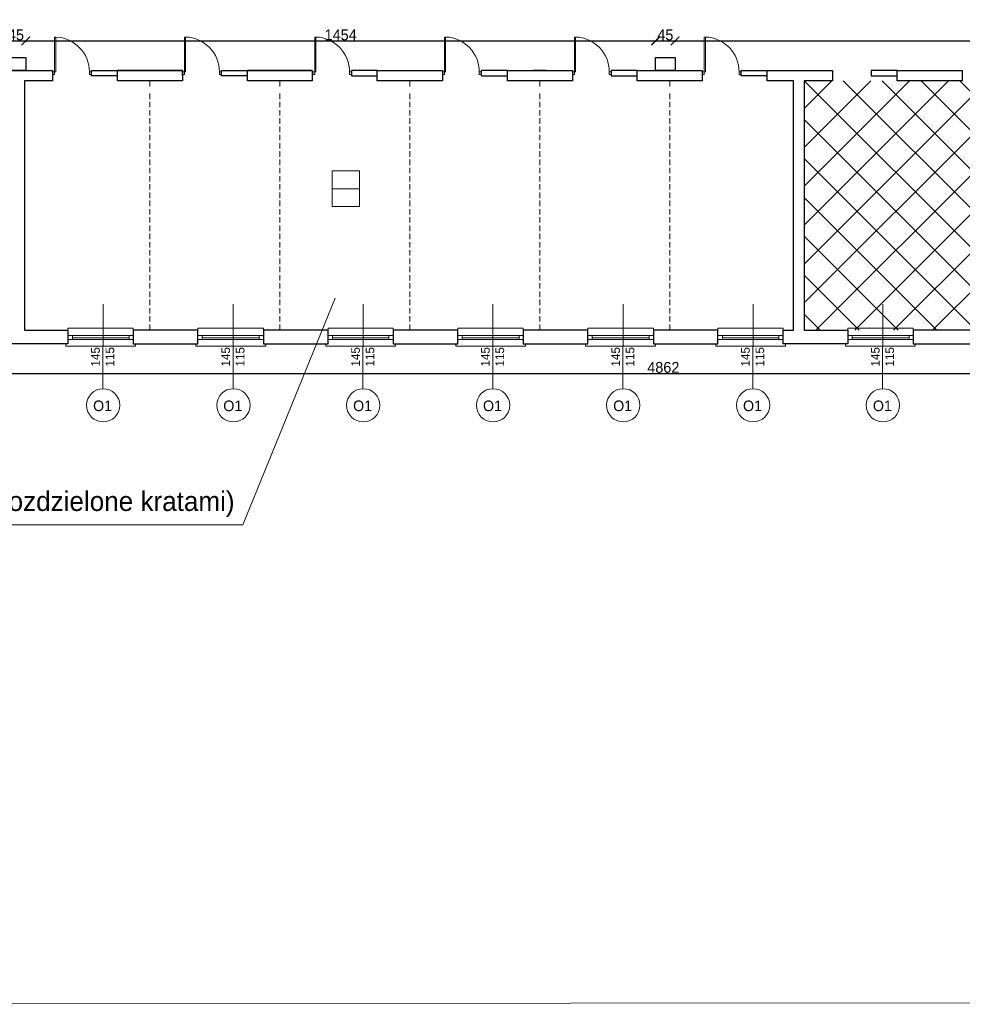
# Model space of a CAD drawing. Header units: centimetres. Extents: x -17621 to 77377, y -18613 to 66.
# Tile 28 of 173: x -11048 to -8872, y -18131 to -15857. Entities that reach past the tile are written whole.
import ezdxf

# ---------------------------------------------------------------- set-up
doc = ezdxf.new("R2010")
doc.units = ezdxf.units.CM
doc.layers.add('0-wymiarowanie rys.CAD', color=5, linetype='Continuous', lineweight=0, true_color=0x0000ff)
for name, color, linetype, lineweight in [('a_drzwi i okna', 2, 'Continuous', 0), ('a_inwentaryzacja', 141, 'Continuous', 0), ('a_wymiarowanie', 211, 'Continuous', 0), ('drzwi', 2, 'Continuous', 0), ('pomieszczenia', 191, 'Continuous', 5)]:
    doc.layers.add(name, color=color, linetype=linetype, lineweight=lineweight)
for name, color, linetype in [('PDF3_WIDOKOWA', 7, 'Continuous'), ('PDF_A250 SCHODY', 7, 'Continuous'), ('PDF_A310 STOLARKA ZEWNĘTRZNA', 7, 'Continuous')]:
    doc.layers.add(name, color=color, linetype=linetype)
doc.styles.add('PDF Century Gothic', font='GOTHIC.TTF')
doc.dimstyles.new('ISO-25', dxfattribs={"dimtxt": 25, "dimasz": 20, "dimexe": 0.6, "dimexo": 0.375, "dimtad": 1, "dimdec": 0, "dimtxsty": 'PDF Century Gothic', "dimblk": 'ARCHTICK', "dimcen": 2.5, "dimadec": 1, "dimazin": 0, "dimtfac": 1, "dimtdec": 0, "dimtmove": 0, "dimatfit": 3, "dimldrblk": 'ARCHTICK', "dimfxl": 2, "dimfxlon": 1, "dimarcsym": 0})

# ---------------------------------------------------------------- blocks, each defined once
blk = doc.blocks.new('_ArchTick')
at = {"color": 0, "linetype": 'ByBlock', "const_width": 0.15}
blk.add_lwpolyline([(-0.5, -0.5), (0.5, 0.5)], dxfattribs=at)
blk = doc.blocks.new('*D832')
at = {"layer": 'a_wymiarowanie', "color": 0, "lineweight": -2, "transparency": 16777216}
for p, q in [((-11078.7, -15907.8), (-11078.7, -15905.2)), ((-11078.7, -15905.8), (-11033.7, -15905.8)), ((-11033.7, -15907.8), (-11033.7, -15905.2))]:
    blk.add_line(p, q, dxfattribs=at)
at = {"layer": 'Defpoints', "color": 0, "transparency": 16777216}
for p in [(-11033.7, -15905.8), (-11078.7, -15944.3), (-11033.7, -15944.3)]:
    blk.add_point(p, dxfattribs=at)
at = {"layer": 'a_wymiarowanie', "color": 0, "lineweight": -2, "transparency": 16777216, "xscale": 20, "yscale": 20, "zscale": 20, "rotation": 180}
blk.add_blockref('_ArchTick', (-11078.7, -15905.8), dxfattribs=at)
at = {"layer": 'a_wymiarowanie', "color": 0, "lineweight": -2, "transparency": 16777216, "xscale": 20, "yscale": 20, "zscale": 20}
blk.add_blockref('_ArchTick', (-11033.7, -15905.8), dxfattribs=at)
at = {"layer": 'a_wymiarowanie', "color": 0, "transparency": 16777216, "insert": (-11056.2, -15892), "char_height": 25, "attachment_point": 5, "style": 'PDF Century Gothic'}
blk.add_mtext('45', dxfattribs=at)
blk = doc.blocks.new('*D833')
at = {"layer": 'a_wymiarowanie', "color": 0, "lineweight": -2, "transparency": 16777216}
for p, q in [((-11033.7, -15907.8), (-11033.7, -15905.2)), ((-11033.7, -15905.8), (-9579.7, -15905.8)), ((-9579.7, -15907.8), (-9579.7, -15905.2))]:
    blk.add_line(p, q, dxfattribs=at)
at = {"layer": 'Defpoints', "color": 0, "transparency": 16777216}
for p in [(-9579.7, -15905.8), (-11033.7, -15944.3), (-9579.7, -15944.3)]:
    blk.add_point(p, dxfattribs=at)
at = {"layer": 'a_wymiarowanie', "color": 0, "lineweight": -2, "transparency": 16777216, "xscale": 20, "yscale": 20, "zscale": 20, "rotation": 180}
blk.add_blockref('_ArchTick', (-11033.7, -15905.8), dxfattribs=at)
at = {"layer": 'a_wymiarowanie', "color": 0, "lineweight": -2, "transparency": 16777216, "xscale": 20, "yscale": 20, "zscale": 20}
blk.add_blockref('_ArchTick', (-9579.7, -15905.8), dxfattribs=at)
at = {"layer": 'a_wymiarowanie', "color": 0, "transparency": 16777216, "insert": (-10306.7, -15892), "char_height": 25, "attachment_point": 5, "style": 'PDF Century Gothic'}
blk.add_mtext('1454', dxfattribs=at)
blk = doc.blocks.new('*D834')
at = {"layer": 'a_wymiarowanie', "color": 0, "lineweight": -2, "transparency": 16777216}
for p, q in [((-9579.7, -15907.8), (-9579.7, -15905.2)), ((-9579.7, -15905.8), (-9534.7, -15905.8)), ((-9534.7, -15907.8), (-9534.7, -15905.2))]:
    blk.add_line(p, q, dxfattribs=at)
at = {"layer": 'Defpoints', "color": 0, "transparency": 16777216}
for p in [(-9534.7, -15905.8), (-9579.7, -15944.3), (-9534.7, -15944.3)]:
    blk.add_point(p, dxfattribs=at)
at = {"layer": 'a_wymiarowanie', "color": 0, "lineweight": -2, "transparency": 16777216, "xscale": 20, "yscale": 20, "zscale": 20, "rotation": 180}
blk.add_blockref('_ArchTick', (-9579.7, -15905.8), dxfattribs=at)
at = {"layer": 'a_wymiarowanie', "color": 0, "lineweight": -2, "transparency": 16777216, "xscale": 20, "yscale": 20, "zscale": 20}
blk.add_blockref('_ArchTick', (-9534.7, -15905.8), dxfattribs=at)
at = {"layer": 'a_wymiarowanie', "color": 0, "transparency": 16777216, "insert": (-9557.2, -15892), "char_height": 25, "attachment_point": 5, "style": 'PDF Century Gothic'}
blk.add_mtext('45', dxfattribs=at)
blk = doc.blocks.new('*D835')
at = {"layer": 'a_wymiarowanie', "color": 0, "lineweight": -2, "transparency": 16777216}
for p, q in [((-9534.7, -15907.8), (-9534.7, -15905.2)), ((-9534.7, -15905.8), (-8062.7, -15905.8)), ((-8062.7, -15907.8), (-8062.7, -15905.2))]:
    blk.add_line(p, q, dxfattribs=at)
at = {"layer": 'Defpoints', "color": 0, "transparency": 16777216}
for p in [(-8062.7, -15905.8), (-8062.7, -15930.3), (-9534.7, -15944.3)]:
    blk.add_point(p, dxfattribs=at)
at = {"layer": 'a_wymiarowanie', "color": 0, "lineweight": -2, "transparency": 16777216, "xscale": 20, "yscale": 20, "zscale": 20, "rotation": 180}
blk.add_blockref('_ArchTick', (-9534.7, -15905.8), dxfattribs=at)
at = {"layer": 'a_wymiarowanie', "color": 0, "lineweight": -2, "transparency": 16777216, "xscale": 20, "yscale": 20, "zscale": 20}
blk.add_blockref('_ArchTick', (-8062.7, -15905.8), dxfattribs=at)
at = {"layer": 'a_wymiarowanie', "color": 0, "transparency": 16777216, "insert": (-8798.7, -15892), "char_height": 25, "attachment_point": 5, "style": 'PDF Century Gothic'}
blk.add_mtext('1472', dxfattribs=at)
blk = doc.blocks.new('*D1023')
at = {"layer": 'a_wymiarowanie', "color": 0, "lineweight": -2, "transparency": 16777216}
for p, q in [((-12670.3, -16684), (-12669.4, -16684)), ((-12670, -16684), (-12670, -16870.3)), ((-12668, -16870.3), (-12670.6, -16870.3))]:
    blk.add_line(p, q, dxfattribs=at)
at = {"layer": 'Defpoints', "color": 0, "transparency": 16777216}
for p in [(-12670.7, -16684), (-12670, -16870.3), (-4260.9, -16870.3)]:
    blk.add_point(p, dxfattribs=at)
at = {"layer": 'a_wymiarowanie', "color": 0, "lineweight": -2, "transparency": 16777216, "xscale": 20, "yscale": 20, "zscale": 20}
for p, rotation in [((-12670, -16684), 90), ((-12670, -16870.3), 270)]:
    blk.add_blockref('_ArchTick', p, dxfattribs=dict(at, rotation=rotation))
at = {"layer": 'a_wymiarowanie', "color": 0, "transparency": 16777216, "insert": (-12683.7, -16777.1), "char_height": 25, "attachment_point": 5, "rotation": 90, "style": 'PDF Century Gothic'}
blk.add_mtext('186', dxfattribs=at)
blk = doc.blocks.new('*D1029')
at = {"layer": '0-wymiarowanie rys.CAD', "color": 0, "linetype": 'Continuous', "lineweight": -2, "transparency": 16777216}
for p, q in [((-11992.7, -16671.6), (-11992.7, -16674.2)), ((-11992.7, -16673.6), (-7131.2, -16673.6)), ((-7131.2, -16671.6), (-7131.2, -16674.2))]:
    blk.add_line(p, q, dxfattribs=at)
at = {"layer": 'Defpoints', "color": 0, "linetype": 'Continuous', "transparency": 16777216}
for p in [(-11992.7, -16605.7), (-7131.2, -16605.7), (-7131.2, -16673.6)]:
    blk.add_point(p, dxfattribs=at)
at = {"layer": '0-wymiarowanie rys.CAD', "color": 0, "linetype": 'Continuous', "lineweight": -2, "transparency": 16777216, "xscale": 20, "yscale": 20, "zscale": 20, "rotation": 180}
blk.add_blockref('_ArchTick', (-11992.7, -16673.6), dxfattribs=at)
at = {"layer": '0-wymiarowanie rys.CAD', "color": 0, "linetype": 'Continuous', "lineweight": -2, "transparency": 16777216, "xscale": 20, "yscale": 20, "zscale": 20}
blk.add_blockref('_ArchTick', (-7131.2, -16673.6), dxfattribs=at)
at = {"layer": '0-wymiarowanie rys.CAD', "color": 0, "linetype": 'Continuous', "lineweight": 0, "transparency": 16777216, "insert": (-9561.9, -16659.9), "char_height": 25, "attachment_point": 5, "style": 'PDF Century Gothic'}
blk.add_mtext('4862', dxfattribs=at)

msp = doc.modelspace()

# ---------------------------------------------------------------- hatches: boundary and pattern name
at = {"layer": 'a_inwentaryzacja', "linetype": 'Continuous', "lineweight": 5, "true_color": 0x636466, "transparency": 33554495}
h = msp.add_hatch(dxfattribs=at)
h.set_pattern_fill('ANSI37', color=251, scale=20)
h.paths.add_polyline_path([(-11942.7, -8735.2), (-9562.8, -8735.2), (-9562.8, -10514.9), (-11942.7, -10514.9)])
h.paths.add_polyline_path([(-14516.6, -10443.7), (-13890.1, -10443.7), (-13890.1, -11008.7), (-14516.6, -11008.7)])
h.paths.add_polyline_path([(-14516.6, -11036.6), (-13890.1, -11036.6), (-13890.1, -11601.6), (-14516.6, -11601.6)])
h.paths.add_polyline_path([(-14516.6, -11621.1), (-13890.1, -11621.1), (-13890.1, -12231), (-14516.6, -12231)])
h.paths.add_polyline_path([(-14516.6, -12251.4), (-14216.9, -12251.4), (-14216.9, -12669.6), (-14516.6, -12669.6)])
h.paths.add_polyline_path([(-14206.7, -12251.4), (-13890.1, -12251.4), (-13890.1, -12833.3), (-14206.7, -12833.3)])
h.paths.add_polyline_path([(-14516.6, -12681.5), (-14216.9, -12681.5), (-14216.9, -12833.3), (-14516.6, -12833.3)])
h.paths.add_polyline_path([(-15607.6, -12251.4), (-15607.6, -12831.3), (-15046.6, -12831.3), (-15046.6, -12431.7), (-14730.8, -12431.7), (-14730.8, -12251.4)])
h.paths.add_polyline_path([(-15034.7, -12443.6), (-14730.8, -12443.6), (-14730.8, -12831.3), (-15034.7, -12831.3)], flags=17)
h.paths.add_polyline_path([(-15607.6, -12851.6), (-14730.8, -12851.6), (-14730.8, -13111.3), (-15607.6, -13111.3)])
h.paths.add_polyline_path([(-15607.6, -11651.1), (-14730.8, -11651.1), (-14730.8, -12231), (-15607.6, -12231)])
h.paths.add_polyline_path([(-15607.6, -11343.7), (-14730.8, -11343.7), (-14730.8, -11631.6), (-15607.6, -11631.6)])
h.paths.add_polyline_path([(-15106.7, -13651.7), (-15287, -13651.7), (-15287, -13451.1), (-15106.7, -13451.1)])
h.paths.add_polyline_path([(-15093.2, -13451.1), (-14892.5, -13451.1), (-14892.5, -13651.7), (-15093.2, -13651.7)])
h.paths.add_polyline_path([(-14880.6, -13451.1), (-14730.8, -13451.1), (-14730.8, -13666.9), (-14880.6, -13666.9)])
h.paths.add_polyline_path([(-14892.5, -13666.1), (-15287, -13666.1), (-15287, -14010.4), (-14892.5, -14010.4)])
h.paths.add_polyline_path([(-14880.6, -13682.1), (-14730.8, -13682.1), (-14730.8, -14010.4), (-14880.6, -14010.4)])
h.paths.add_polyline_path([(-13537.5, -13682.1), (-14724.9, -13682.1), (-14724.9, -14010.4), (-13537.5, -14010.4)])
h.paths.add_polyline_path([(-12653.2, -11036.6), (-13885, -11036.6), (-13885, -11601.6), (-12653.2, -11601.6)])
h.paths.add_polyline_path([(-13885, -10443.7), (-12663.2, -10443.7), (-12663.2, -11008.7), (-13885, -11008.7)])
h.paths.add_polyline_path([(-13885, -11621.1), (-13174.6, -11621.1), (-13174.6, -12231), (-13885, -12231)])
h.paths.add_polyline_path([(-13169.5, -11621.1), (-12663.2, -11621.1), (-12663.2, -12231), (-13169.5, -12231)])
h.paths.add_polyline_path([(-13461.6, -12251.4), (-12648.2, -12251.4), (-12648.2, -12461.2), (-13461.6, -12461.2)])
h.paths.add_polyline_path([(-13878.2, -12251.4), (-13466.7, -12251.4), (-13466.7, -12833.3), (-13878.2, -12833.3)])
h.paths.add_polyline_path([(-13461.6, -12466.4), (-12868.1, -12466.4), (-12868.1, -12833.3), (-13461.6, -12833.3)])
h.paths.add_polyline_path([(-12856.3, -12466.4), (-12648.2, -12466.4), (-12648.2, -12833.3), (-12856.3, -12833.3)])
h.paths.add_polyline_path([(-14258.9, -12853.6), (-13890.1, -12853.6), (-13890.1, -13431.6), (-14258.9, -13431.6)])
h.paths.add_polyline_path([(-13878.2, -12853.6), (-13283, -12853.6), (-13283, -13431.6), (-13878.2, -13431.6)])
h.paths.add_polyline_path([(-13277.9, -12853.6), (-12648.2, -12853.6), (-12648.2, -13431.6), (-13277.9, -13431.6)])
h.paths.add_polyline_path([(-9236.8, -15998), (-8361.4, -15998), (-8361.4, -16573.6), (-9236.8, -16573.6)])
h.paths.add_polyline_path([(-8043, -15998), (-7163.3, -15998), (-7163.3, -16573.6), (-8043, -16573.6)])
h.paths.add_polyline_path([(-8336.8, -15998), (-8054.9, -15998), (-8054.9, -16573.6), (-8336.8, -16573.6)])
h.paths.add_polyline_path([(-8631.4, -15413.6), (-8054.9, -15413.6), (-8054.9, -15698.1), (-8631.4, -15698.1)])
h.paths.add_polyline_path([(-9230.9, -15413.6), (-8655.1, -15413.6), (-8655.1, -15698.1), (-9230.9, -15698.1)])
h.paths.add_polyline_path([(-9831.2, -15413.6), (-9255.4, -15413.6), (-9255.4, -15698.1), (-9831.2, -15698.1)])
h.paths.add_polyline_path([(-10437.4, -15413.6), (-9854.9, -15413.6), (-9854.9, -15698.1), (-10437.4, -15698.1)])
h.paths.add_polyline_path([(-9287.7, -15590.6), (-9287.7, -15520.2), (-9341.7, -15520.2), (-9341.7, -15590.6)], flags=16)
h.paths.add_polyline_path([(-10437.4, -12370.7), (-9854.9, -12370.7), (-9854.9, -12655.2), (-10437.4, -12655.2)])
h.paths.add_polyline_path([(-9831.2, -12370.7), (-9255.4, -12370.7), (-9255.4, -12655.2), (-9831.2, -12655.2)])
h.paths.add_polyline_path([(-9230.9, -12370.7), (-8650.1, -12370.7), (-8650.1, -12655.2), (-9230.9, -12655.2)])
h.paths.add_polyline_path([(-9236.8, -12955.1), (-8361.4, -12955.1), (-8361.4, -13531.5), (-9236.8, -13531.5)])
h.paths.add_polyline_path([(-8336.8, -12955.1), (-8054.9, -12955.1), (-8054.9, -13531.5), (-8336.8, -13531.5)])
h.paths.add_polyline_path([(-8043, -12955.1), (-7161.9, -12955.1), (-7161.9, -13531.7), (-8043, -13531.7)])
h.paths.add_polyline_path([(-3821.8, -15182.8), (-3577.7, -15182.8), (-3577.7, -15313.5), (-3821.8, -15313.5)])

# ---------------------------------------------------------------- linework, layer by layer
at = {"layer": 'a_drzwi i okna'}
for p, q in [((-10855.1, -16513.6), (-10855.6, -16708.9)), ((-10554.5, -16513.6), (-10555, -16708.9)), ((-10254.8, -16513.6), (-10255.3, -16708.9)), ((-9955.1, -16513.6), (-9955.6, -16708.9)), ((-9654.5, -16513.6), (-9655, -16708.9)), ((-9354.8, -16513.6), (-9355.3, -16708.9)), ((-9055.1, -16513.6), (-9055.6, -16708.9))]:
    msp.add_line(p, q, dxfattribs=at)
for centre in [(-10854.9, -16747.3), (-10554.3, -16747.3), (-10254.6, -16747.3), (-9954.9, -16747.3), (-9654.3, -16747.3), (-9354.6, -16747.3), (-9054.9, -16747.3)]:
    msp.add_circle(centre, 38.4, dxfattribs=at)
at = {"layer": 'a_inwentaryzacja', "lineweight": 25}
for p, q in [((-11122.3, -15974.3), (-10971.6, -15974.3)), ((-10971.6, -15974.3), (-10971.6, -15998)), ((-10881.9, -15986.1), (-10881.9, -15974.3)), ((-10881.9, -15974.3), (-10821.8, -15974.3)), ((-10671.9, -15974.3), (-10821.8, -15974.3)), ((-10821.8, -15974.3), (-10671.9, -15974.3)), ((-10821.8, -15974.3), (-10671.9, -15974.3)), ((-10821.8, -15998), (-10821.8, -15974.3)), ((-10671.9, -15974.3), (-10671.9, -15998)), ((-10671.9, -15986.1), (-10671.9, -15974.3)), ((-10582.1, -15986.1), (-10582.1, -15974.3)), ((-10582.1, -15974.3), (-10522, -15974.3)), ((-10372.2, -15974.3), (-10522, -15974.3)), ((-10522, -15974.3), (-10372.2, -15974.3)), ((-10522, -15974.3), (-10372.2, -15974.3)), ((-10522, -15998), (-10522, -15974.3)), ((-10372.2, -15974.3), (-10372.2, -15998)), ((-10222.3, -15974.3), (-10281.6, -15974.3)), ((-10281.6, -15974.3), (-10281.6, -15986.1)), ((-10222.3, -15974.3), (-10071.6, -15974.3)), ((-10222.3, -15998), (-10222.3, -15974.3)), ((-10071.6, -15974.3), (-10071.6, -15998)), ((-9921.8, -15974.3), (-9981.9, -15974.3)), ((-9981.9, -15986.1), (-9981.9, -15974.3)), ((-9921.8, -15974.3), (-9771.9, -15974.3)), ((-9921.8, -15998), (-9921.8, -15974.3)), ((-9832.9, -15974.3), (-9862.5, -15974.3)), ((-9771.9, -15974.3), (-9771.9, -15998)), ((-9622, -15974.3), (-9682.1, -15974.3)), ((-9682.1, -15974.3), (-9682.1, -15986.1)), ((-9622, -15974.3), (-9472.2, -15974.3)), ((-9622, -15998), (-9622, -15974.3)), ((-9472.2, -15974.3), (-9472.2, -15998)), ((-9382.4, -15986.1), (-9382.4, -15974.3)), ((-9382.4, -15974.3), (-9322.3, -15974.3)), ((-9322.3, -15998), (-9322.3, -15974.3)), ((-9322.3, -15974.3), (-9171.6, -15974.3)), ((-9171.6, -15974.3), (-9171.6, -15998)), ((-9021.8, -15974.3), (-9081.9, -15974.3)), ((-9081.9, -15974.3), (-9081.9, -15986.1)), ((-9021.8, -15974.3), (-8871.9, -15974.3)), ((-9021.8, -15998), (-9021.8, -15974.3)), ((-8871.9, -15974.3), (-8871.9, -15998)), ((-10971.6, -15998), (-11036.8, -15998)), ((-11036.8, -15998), (-11036.8, -16573.6)), ((-10821.8, -15986.1), (-10881.9, -15986.1)), ((-10671.9, -15998), (-10821.8, -15998)), ((-10522, -15986.1), (-10582.1, -15986.1)), ((-10372.2, -15998), (-10522, -15998)), ((-10281.6, -15986.1), (-10222.3, -15986.1)), ((-10071.6, -15998), (-10222.3, -15998)), ((-9981.9, -15986.1), (-9921.8, -15986.1)), ((-9771.9, -15998), (-9921.8, -15998)), ((-9682.1, -15986.1), (-9622, -15986.1)), ((-9472.2, -15998), (-9622, -15998)), ((-9322.3, -15986.1), (-9382.4, -15986.1)), ((-9261.4, -15998), (-9322.3, -15998)), ((-9261.4, -16573.6), (-9261.4, -15998)), ((-9171.6, -15998), (-9236.8, -15998)), ((-9236.8, -15998), (-9236.8, -16573.6)), ((-9081.9, -15986.1), (-9021.8, -15986.1)), ((-8871.9, -15998), (-9021.8, -15998)), ((-11036.8, -16573.6), (-10936.1, -16573.6)), ((-10936.1, -16573.6), (-10936.1, -16605.7)), ((-9285.1, -16573.6), (-9261.4, -16573.6)), ((-9285.1, -16605.7), (-9285.1, -16573.6)), ((-9236.8, -16573.6), (-9136.1, -16573.6)), ((-9136.1, -16573.6), (-9136.1, -16605.7)), ((-10936.1, -16605.7), (-11085.1, -16605.7)), ((-9136.1, -16605.7), (-9285.1, -16605.7))]:
    msp.add_line(p, q, dxfattribs=at)
for points in [[(-11033.7, -15974.3), (-11078.7, -15974.3), (-11078.7, -15944.3), (-11033.7, -15944.3)], [(-9534.7, -15974.3), (-9579.7, -15974.3), (-9579.7, -15944.3), (-9534.7, -15944.3)], [(-10785.3, -16573.6), (-10785.3, -16605.7), (-10636.3, -16605.7), (-10636.3, -16573.6)], [(-10484.8, -16573.6), (-10484.8, -16605.7), (-10335.8, -16605.7), (-10335.8, -16573.6)], [(-10185.1, -16573.6), (-10185.1, -16605.7), (-10036.1, -16605.7), (-10036.1, -16573.6)], [(-9885.3, -16573.6), (-9885.3, -16605.7), (-9736.3, -16605.7), (-9736.3, -16573.6)], [(-9584.8, -16573.6), (-9584.8, -16605.7), (-9435.8, -16605.7), (-9435.8, -16573.6)], [(-8985.3, -16573.6), (-8985.3, -16605.7), (-8836.3, -16605.7), (-8836.3, -16573.6)]]:
    msp.add_lwpolyline(points, close=True, dxfattribs=at)
at = {"layer": 'a_wymiarowanie'}
msp.add_line((-10712, -15974.3), (-10714.6, -15974.3), dxfattribs=at)
at = {"layer": 'drzwi'}
for points in [[(-10967.1, -15977.4), (-10971.6, -15977.4), (-10971.6, -15983.1), (-10967.1, -15983.1), (-10967.1, -15977.4), (-10964.5, -15977.4), (-10964.5, -15897), (-10967.1, -15897), (-10967.1, -15977.4)], [(-10667.1, -15977.4), (-10671.6, -15977.4), (-10671.6, -15983.1), (-10667.1, -15983.1), (-10667.1, -15977.4), (-10664.5, -15977.4), (-10664.5, -15896.9), (-10667.1, -15896.9), (-10667.1, -15977.4)], [(-10366.6, -15977.4), (-10371, -15977.4), (-10371, -15983.1), (-10366.6, -15983.1), (-10366.6, -15977.4), (-10363.9, -15977.4), (-10363.9, -15896.9), (-10366.6, -15896.9), (-10366.6, -15977.4)], [(-10067.1, -15977.4), (-10071.6, -15977.4), (-10071.6, -15983.1), (-10067.1, -15983.1), (-10067.1, -15977.4), (-10064.4, -15977.4), (-10064.4, -15896.9), (-10067.1, -15896.9), (-10067.1, -15977.4)], [(-9767.1, -15977.4), (-9771.6, -15977.4), (-9771.6, -15983.1), (-9767.1, -15983.1), (-9767.1, -15977.4), (-9764.5, -15977.4), (-9764.5, -15896.9), (-9767.1, -15896.9), (-9767.1, -15977.4)], [(-9467.4, -15977.4), (-9471.9, -15977.4), (-9471.9, -15983.1), (-9467.4, -15983.1), (-9467.4, -15977.4), (-9464.7, -15977.4), (-9464.7, -15896.9), (-9467.4, -15896.9), (-9467.4, -15977.4)]]:
    msp.add_lwpolyline(points, dxfattribs=at)
for points in [[(-10886.7, -15977.4), (-10882.3, -15977.4), (-10882.3, -15983.1), (-10886.7, -15983.1)], [(-10586.6, -15977.4), (-10582.1, -15977.4), (-10582.1, -15983.1), (-10586.6, -15983.1)], [(-10286.1, -15977.4), (-10281.6, -15977.4), (-10281.6, -15983.1), (-10286.1, -15983.1)], [(-9986.6, -15977.4), (-9982.1, -15977.4), (-9982.1, -15983.1), (-9986.6, -15983.1)], [(-9686.6, -15977.4), (-9682.1, -15977.4), (-9682.1, -15983.1), (-9686.6, -15983.1)], [(-9386.9, -15977.4), (-9382.4, -15977.4), (-9382.4, -15983.1), (-9386.9, -15983.1)]]:
    msp.add_lwpolyline(points, close=True, dxfattribs=at)
for centre, radius in [((-10967, -15977.2), 80.3), ((-10667, -15977.2), 80.4), ((-10366.5, -15977.2), 80.4), ((-10067, -15977.2), 80.4), ((-9767, -15977.2), 80.4), ((-9467.3, -15977.2), 80.4)]:
    msp.add_arc(centre, radius, 359.8945, 88.1637, dxfattribs=at)
at = {"layer": 'PDF3_WIDOKOWA', "color": 7, "lineweight": 5, "true_color": 0xffffff}
msp.add_lwpolyline([(-17620.9, -18130.6), (-17620.9, -5206.1), (-1932.1, -5201.1), (-1932.1, -18125.6)], close=True, dxfattribs=at)
at = {"layer": 'PDF_A250 SCHODY', "lineweight": 5}
for p, q in [((-10747.2, -15998), (-10747.2, -16010.7)), ((-10446.7, -15998), (-10446.7, -16010.7)), ((-10147, -15998), (-10147, -16010.7)), ((-9847.2, -15998), (-9847.2, -16010.7)), ((-9546.7, -15998), (-9546.7, -16010.7)), ((-10747.2, -16027.5), (-10747.2, -16040.2)), ((-10446.7, -16027.5), (-10446.7, -16040.2)), ((-10147, -16027.5), (-10147, -16040.2)), ((-9847.2, -16027.5), (-9847.2, -16040.2)), ((-9546.7, -16027.5), (-9546.7, -16040.2)), ((-10747.2, -16046.1), (-10747.2, -16058.8)), ((-10446.7, -16046.1), (-10446.7, -16058.8)), ((-10147, -16046.1), (-10147, -16058.8)), ((-9847.2, -16046.1), (-9847.2, -16058.8)), ((-9546.7, -16046.1), (-9546.7, -16058.8))]:
    msp.add_line(p, q, dxfattribs=at)
for points in [[(-10747.2, -16065.6), (-10747.2, -16078.3)], [(-10446.7, -16065.6), (-10446.7, -16078.3)], [(-10147, -16065.6), (-10147, -16078.3)], [(-9847.2, -16065.6), (-9847.2, -16078.3)], [(-9546.7, -16065.6), (-9546.7, -16078.3)], [(-10747.2, -16084.2), (-10747.2, -16096.9)], [(-10446.7, -16084.2), (-10446.7, -16096.9)], [(-10147, -16084.2), (-10147, -16096.9)], [(-9847.2, -16084.2), (-9847.2, -16096.9)], [(-9546.7, -16084.2), (-9546.7, -16096.9)], [(-10747.2, -16103.7), (-10747.2, -16116.4)], [(-10446.7, -16103.7), (-10446.7, -16116.4)], [(-10147, -16103.7), (-10147, -16116.4)], [(-9847.2, -16103.7), (-9847.2, -16116.4)], [(-9546.7, -16103.7), (-9546.7, -16116.4)], [(-10747.2, -16122.3), (-10747.2, -16135)], [(-10747.2, -16141.8), (-10747.2, -16154.5)], [(-10446.7, -16122.3), (-10446.7, -16135)], [(-10446.7, -16141.8), (-10446.7, -16154.5)], [(-10147, -16122.3), (-10147, -16135)], [(-10147, -16141.8), (-10147, -16154.5)], [(-9847.2, -16122.3), (-9847.2, -16135)], [(-9847.2, -16141.8), (-9847.2, -16154.5)], [(-9546.7, -16122.3), (-9546.7, -16135)], [(-9546.7, -16141.8), (-9546.7, -16154.5)], [(-10747.2, -16160.4), (-10747.2, -16173.1)], [(-10446.7, -16160.4), (-10446.7, -16173.1)], [(-10147, -16160.4), (-10147, -16173.1)], [(-9847.2, -16160.4), (-9847.2, -16173.1)], [(-9546.7, -16160.4), (-9546.7, -16173.1)], [(-10747.2, -16179.9), (-10747.2, -16192.6)], [(-10446.7, -16179.9), (-10446.7, -16192.6)], [(-10147, -16179.9), (-10147, -16192.6)], [(-9847.2, -16179.9), (-9847.2, -16192.6)], [(-9546.7, -16179.9), (-9546.7, -16192.6)], [(-10747.2, -16198.5), (-10747.2, -16211.2)], [(-10446.7, -16198.5), (-10446.7, -16211.2)], [(-10147, -16198.5), (-10147, -16211.2)], [(-9847.2, -16198.5), (-9847.2, -16211.2)], [(-9546.7, -16198.5), (-9546.7, -16211.2)], [(-10747.2, -16218), (-10747.2, -16230.7)], [(-10446.7, -16218), (-10446.7, -16230.7)], [(-10147, -16218), (-10147, -16230.7)], [(-9847.2, -16218), (-9847.2, -16230.7)], [(-9546.7, -16218), (-9546.7, -16230.7)], [(-10747.2, -16236.6), (-10747.2, -16249.3)], [(-10747.2, -16256.1), (-10747.2, -16268.8)], [(-10446.7, -16236.6), (-10446.7, -16249.3)], [(-10446.7, -16256.1), (-10446.7, -16268.8)], [(-10147, -16236.6), (-10147, -16249.3)], [(-10147, -16256.1), (-10147, -16268.8)], [(-9847.2, -16236.6), (-9847.2, -16249.3)], [(-9847.2, -16256.1), (-9847.2, -16268.8)], [(-9546.7, -16236.6), (-9546.7, -16249.3)], [(-9546.7, -16256.1), (-9546.7, -16268.8)], [(-10747.2, -16274.7), (-10747.2, -16287.4)], [(-10446.7, -16274.7), (-10446.7, -16287.4)], [(-10147, -16274.7), (-10147, -16287.4)], [(-9847.2, -16274.7), (-9847.2, -16287.4)], [(-9546.7, -16274.7), (-9546.7, -16287.4)], [(-10747.2, -16294.2), (-10747.2, -16306.9)], [(-10446.7, -16294.2), (-10446.7, -16306.9)], [(-10147, -16294.2), (-10147, -16306.9)], [(-9847.2, -16294.2), (-9847.2, -16306.9)], [(-9546.7, -16294.2), (-9546.7, -16306.9)], [(-10747.2, -16312.8), (-10747.2, -16325.5)], [(-10446.7, -16312.8), (-10446.7, -16325.5)], [(-10147, -16312.8), (-10147, -16325.5)], [(-9847.2, -16312.8), (-9847.2, -16325.5)], [(-9546.7, -16312.8), (-9546.7, -16325.5)], [(-10747.2, -16332.3), (-10747.2, -16345)], [(-10446.7, -16332.3), (-10446.7, -16345)], [(-10147, -16332.3), (-10147, -16345)], [(-9847.2, -16332.3), (-9847.2, -16345)], [(-9546.7, -16332.3), (-9546.7, -16345)], [(-10747.2, -16350.9), (-10747.2, -16363.6)], [(-10747.2, -16370.4), (-10747.2, -16383.1)], [(-10446.7, -16350.9), (-10446.7, -16363.6)], [(-10446.7, -16370.4), (-10446.7, -16383.1)], [(-10147, -16350.9), (-10147, -16363.6)], [(-10147, -16370.4), (-10147, -16383.1)], [(-9847.2, -16350.9), (-9847.2, -16363.6)], [(-9847.2, -16370.4), (-9847.2, -16383.1)], [(-9546.7, -16350.9), (-9546.7, -16363.6)], [(-9546.7, -16370.4), (-9546.7, -16383.1)], [(-10747.2, -16389), (-10747.2, -16401.7)], [(-10446.7, -16389), (-10446.7, -16401.7)], [(-10147, -16389), (-10147, -16401.7)], [(-9847.2, -16389), (-9847.2, -16401.7)], [(-9546.7, -16389), (-9546.7, -16401.7)], [(-10747.2, -16408.5), (-10747.2, -16421.2)], [(-10446.7, -16408.5), (-10446.7, -16421.2)], [(-10147, -16408.5), (-10147, -16421.2)], [(-9847.2, -16408.5), (-9847.2, -16421.2)], [(-9546.7, -16408.5), (-9546.7, -16421.2)], [(-10747.2, -16427.1), (-10747.2, -16439.8)], [(-10446.7, -16427.1), (-10446.7, -16439.8)], [(-10147, -16427.1), (-10147, -16439.8)], [(-9847.2, -16427.1), (-9847.2, -16439.8)], [(-9546.7, -16427.1), (-9546.7, -16439.8)], [(-10747.2, -16446.6), (-10747.2, -16459.3)], [(-10446.7, -16446.6), (-10446.7, -16459.3)], [(-10147, -16446.6), (-10147, -16459.3)], [(-9847.2, -16446.6), (-9847.2, -16459.3)], [(-9546.7, -16446.6), (-9546.7, -16459.3)], [(-10747.2, -16465.2), (-10747.2, -16477.9)], [(-10747.2, -16484.7), (-10747.2, -16497.4)], [(-10446.7, -16465.2), (-10446.7, -16477.9)], [(-10446.7, -16484.7), (-10446.7, -16497.4)], [(-10147, -16465.2), (-10147, -16477.9)], [(-10147, -16484.7), (-10147, -16497.4)], [(-9847.2, -16465.2), (-9847.2, -16477.9)], [(-9847.2, -16484.7), (-9847.2, -16497.4)], [(-9546.7, -16465.2), (-9546.7, -16477.9)], [(-9546.7, -16484.7), (-9546.7, -16497.4)], [(-10747.2, -16503.3), (-10747.2, -16516)], [(-10446.7, -16503.3), (-10446.7, -16516)], [(-10147, -16503.3), (-10147, -16516)], [(-9847.2, -16503.3), (-9847.2, -16516)], [(-9546.7, -16503.3), (-9546.7, -16516)], [(-10747.2, -16522.8), (-10747.2, -16535.5)], [(-10446.7, -16522.8), (-10446.7, -16535.5)], [(-10147, -16522.8), (-10147, -16535.5)], [(-9847.2, -16522.8), (-9847.2, -16535.5)], [(-9546.7, -16522.8), (-9546.7, -16535.5)], [(-10747.2, -16541.4), (-10747.2, -16554.1)], [(-10446.7, -16541.4), (-10446.7, -16554.1)], [(-10147, -16541.4), (-10147, -16554.1)], [(-9847.2, -16541.4), (-9847.2, -16554.1)], [(-9546.7, -16541.4), (-9546.7, -16554.1)], [(-10747.2, -16560.9), (-10747.2, -16573.6)], [(-10446.7, -16560.9), (-10446.7, -16573.6)], [(-10147, -16560.9), (-10147, -16573.6)], [(-9847.2, -16560.9), (-9847.2, -16573.6)], [(-9546.7, -16560.9), (-9546.7, -16573.6)]]:
    msp.add_lwpolyline(points, dxfattribs=at)
at = {"layer": 'PDF_A310 STOLARKA ZEWNĘTRZNA', "lineweight": 5}
for points in [[(-10936.1, -16569.3), (-10936.1, -16605.7), (-10941.1, -16605.7), (-10941.1, -16610.8), (-10785.3, -16610.8), (-10780.3, -16610.8), (-10780.3, -16605.7), (-10785.3, -16605.7), (-10785.3, -16569.3)], [(-10636.3, -16569.3), (-10636.3, -16605.7), (-10640.6, -16605.7), (-10640.6, -16610.8), (-10484.8, -16610.8), (-10479.7, -16610.8), (-10479.7, -16605.7), (-10484.8, -16605.7), (-10484.8, -16569.3)], [(-10335.8, -16569.3), (-10335.8, -16605.7), (-10340.8, -16605.7), (-10340.8, -16610.8), (-10185.1, -16610.8), (-10180, -16610.8), (-10180, -16605.7), (-10185.1, -16605.7), (-10185.1, -16569.3)], [(-10036.1, -16569.3), (-10036.1, -16605.7), (-10041.1, -16605.7), (-10041.1, -16610.8), (-9885.3, -16610.8), (-9880.3, -16610.8), (-9880.3, -16605.7), (-9885.3, -16605.7), (-9885.3, -16569.3)], [(-9736.3, -16569.3), (-9736.3, -16605.7), (-9741.4, -16605.7), (-9741.4, -16610.8), (-9584.8, -16610.8), (-9579.7, -16610.8), (-9579.7, -16605.7), (-9584.8, -16605.7), (-9584.8, -16569.3)], [(-9435.8, -16569.3), (-9435.8, -16605.7), (-9440.8, -16605.7), (-9440.8, -16610.8), (-9285.1, -16610.8), (-9280, -16610.8), (-9280, -16605.7), (-9285.1, -16605.7), (-9285.1, -16569.3)], [(-9136.1, -16569.3), (-9136.1, -16605.7), (-9141.1, -16605.7), (-9141.1, -16610.8), (-8985.3, -16610.8), (-8980.3, -16610.8), (-8980.3, -16605.7), (-8985.3, -16605.7), (-8985.3, -16569.3)], [(-10936.1, -16586.3), (-10925.9, -16586.3), (-10794.7, -16586.3), (-10785.3, -16586.3), (-10785.3, -16595.6), (-10794.7, -16595.6), (-10925.9, -16595.6), (-10936.1, -16595.6)], [(-10636.3, -16586.3), (-10626.2, -16586.3), (-10494.9, -16586.3), (-10484.8, -16586.3), (-10484.8, -16595.6), (-10494.9, -16595.6), (-10626.2, -16595.6), (-10636.3, -16595.6)], [(-10335.8, -16586.3), (-10325.6, -16586.3), (-10195.2, -16586.3), (-10185.1, -16586.3), (-10185.1, -16595.6), (-10195.2, -16595.6), (-10325.6, -16595.6), (-10335.8, -16595.6)], [(-10036.1, -16586.3), (-10025.9, -16586.3), (-9894.7, -16586.3), (-9885.3, -16586.3), (-9885.3, -16595.6), (-9894.7, -16595.6), (-10025.9, -16595.6), (-10036.1, -16595.6)], [(-9736.3, -16586.3), (-9726.2, -16586.3), (-9594.9, -16586.3), (-9584.8, -16586.3), (-9584.8, -16595.6), (-9594.9, -16595.6), (-9726.2, -16595.6), (-9736.3, -16595.6)], [(-9435.8, -16586.3), (-9425.6, -16586.3), (-9295.2, -16586.3), (-9285.1, -16586.3), (-9285.1, -16595.6), (-9295.2, -16595.6), (-9425.6, -16595.6), (-9435.8, -16595.6)], [(-9136.1, -16586.3), (-9125.9, -16586.3), (-8994.7, -16586.3), (-8985.3, -16586.3), (-8985.3, -16595.6), (-8994.7, -16595.6), (-9125.9, -16595.6), (-9136.1, -16595.6)]]:
    msp.add_lwpolyline(points, close=True, dxfattribs=at)
for points in [[(-10925.9, -16595.6), (-10925.9, -16586.3)], [(-10925.9, -16591.3), (-10794.7, -16591.3)], [(-10794.7, -16595.6), (-10794.7, -16586.3)], [(-10626.2, -16595.6), (-10626.2, -16586.3)], [(-10626.2, -16591.3), (-10494.9, -16591.3)], [(-10494.9, -16595.6), (-10494.9, -16586.3)], [(-10325.6, -16595.6), (-10325.6, -16586.3)], [(-10325.6, -16591.3), (-10195.2, -16591.3)], [(-10195.2, -16595.6), (-10195.2, -16586.3)], [(-10025.9, -16595.6), (-10025.9, -16586.3)], [(-10025.9, -16591.3), (-9894.7, -16591.3)], [(-9894.7, -16595.6), (-9894.7, -16586.3)], [(-9726.2, -16595.6), (-9726.2, -16586.3)], [(-9726.2, -16591.3), (-9594.9, -16591.3)], [(-9594.9, -16595.6), (-9594.9, -16586.3)], [(-9425.6, -16595.6), (-9425.6, -16586.3)], [(-9425.6, -16591.3), (-9295.2, -16591.3)], [(-9295.2, -16595.6), (-9295.2, -16586.3)], [(-9125.9, -16595.6), (-9125.9, -16586.3)], [(-9125.9, -16591.3), (-8994.7, -16591.3)], [(-8994.7, -16595.6), (-8994.7, -16586.3)]]:
    msp.add_lwpolyline(points, dxfattribs=at)
at = {"layer": 'pomieszczenia'}
msp.add_line((-10326, -16247), (-10262.9, -16247), dxfattribs=at)
at = {"layer": 'pomieszczenia', "color": 240, "true_color": 0xed1f24}
for p, q in [((-10532.7, -17023.2), (-10319.6, -16499.9)), ((-11414.6, -17023.2), (-10532.7, -17023.2))]:
    msp.add_line(p, q, dxfattribs=at)
at = {"layer": 'pomieszczenia'}
msp.add_lwpolyline([(-10326, -16205.8), (-10262.9, -16205.8), (-10262.9, -16288.1), (-10326, -16288.1)], close=True, dxfattribs=at)

# ---------------------------------------------------------------- texts
at = {"layer": 'a_drzwi i okna', "char_height": 20, "attachment_point": 1, "rotation": 90, "style": 'PDF Century Gothic'}
for insert in [(-10882.7, -16657.6), (-10582.1, -16657.6), (-10282.4, -16657.6), (-9982.7, -16657.6), (-9682.1, -16657.6), (-9382.4, -16657.6), (-9082.7, -16657.6)]:
    msp.add_mtext_dynamic_manual_height_columns('145\\P115', width=179.816, gutter_width=12.5, heights=[162.8], dxfattribs=dict(at, insert=insert))
at = {"layer": 'a_drzwi i okna', "char_height": 24.55, "attachment_point": 7, "style": 'PDF Century Gothic'}
for insert in [(-10878.1, -16761.1), (-10577.6, -16761.1), (-10277.9, -16761.1), (-9978.1, -16761.1), (-9677.6, -16761.1), (-9377.9, -16761.1), (-9078.1, -16761.1)]:
    msp.add_mtext_dynamic_manual_height_columns('O1', width=220.698, gutter_width=15.3, heights=[199.8], dxfattribs=dict(at, insert=insert))
at = {"layer": 'pomieszczenia', "color": 240, "true_color": 0xed1f24, "insert": (-11481.5, -16946.3), "char_height": 45, "attachment_point": 1, "style": 'PDF Century Gothic'}
msp.add_mtext_dynamic_manual_height_columns('\\pxqr;szatnie (rozdzielone kratami)', width=930.012, gutter_width=12.5, heights=[159.6], dxfattribs=at)

# ---------------------------------------------------------------- dimensions: what is measured, and where the dimension line sits
at = {"layer": '0-wymiarowanie rys.CAD', "linetype": 'Continuous', "lineweight": 0}
dim = msp.add_linear_dim(base=(-7131.1557, -16673.6134), p1=(-11992.6863, -16605.7432), p2=(-7131.1557, -16605.7432), dimstyle='ISO-25', dxfattribs=at)
dim.commit()
dim.dimension.update_dxf_attribs({"geometry": '*D1029', "text_midpoint": (-9561.921, -16659.8596)})
at = {"layer": 'a_wymiarowanie'}
for base, p1, p2, picture, middle in [((-11033.7, -15905.8), (-11078.7, -15944.3), (-11033.7, -15944.3), '*D832', (-11056.2, -15892)), ((-9579.7, -15905.8), (-11033.7, -15944.3), (-9579.7, -15944.3), '*D833', (-10306.7, -15892)), ((-9534.7, -15905.8), (-9579.7, -15944.3), (-9534.7, -15944.3), '*D834', (-9557.2, -15892)), ((-8062.7, -15905.8), (-9534.7, -15944.3), (-8062.7, -15930.3), '*D835', (-8798.7, -15892))]:
    dim = msp.add_linear_dim(base=base, p1=p1, p2=p2, dimstyle='ISO-25', override={"dimtmove": 1}, dxfattribs=at)
    dim.commit()
    dim.dimension.update_dxf_attribs({"geometry": picture, "text_midpoint": middle})
dim = msp.add_linear_dim(base=(-12670, -16870.3), p1=(-12670.7, -16684), p2=(-4260.9, -16870.3), angle=90, dimstyle='ISO-25', dxfattribs=at)
dim.commit()
dim.dimension.update_dxf_attribs({"geometry": '*D1023', "text_midpoint": (-12683.7, -16777.1)})

doc.saveas('drawing.dxf')
